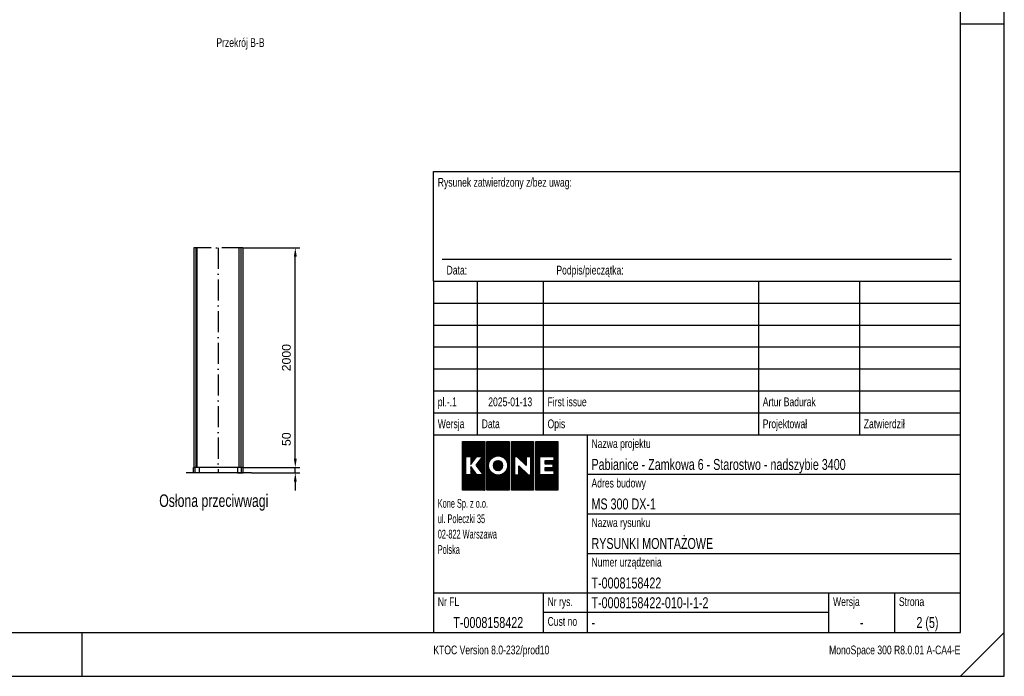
# Model space of a CAD drawing. Header units: millimetres. Extents: x 0 to 16800, y 0 to 11880.
# Tile 27 of 30: x 7832 to 16800, y 0 to 5981. Entities that reach past the tile are written whole.
import ezdxf
from ezdxf.enums import TextEntityAlignment as Align

# ---------------------------------------------------------------- set-up
doc = ezdxf.new("R2010")
doc.units = ezdxf.units.MM
doc.header["$LTSCALE"] = 16
doc.header["$PDSIZE"] = -3
doc.linetypes.add('ACAD_ISO10W100', pattern=[18, 12, -3, 0, -3])
for name, color, linetype in [('CONT_35', 2, 'Continuous'), ('CONT_50', 5, 'Continuous'), ('CONT_70', 4, 'Continuous'), ('DASHD_25', 1, 'ACAD_ISO10W100'), ('DIM_35', 7, 'Continuous'), ('Guiderails', 30, 'Continuous'), ('SHEET', 1, 'Continuous'), ('TEXT_35', 2, 'Continuous')]:
    doc.layers.add(name, color=color, linetype=linetype)
doc.styles.add('Arial', font='arial.ttf')
doc.styles.get("Standard").update_dxf_attribs({"font": 'arial.ttf'})
doc.styles.add('Text0.7_Arial', font='arial.ttf', dxfattribs={"width": 0.7})
doc.dimstyles.new('KONE_mm', dxfattribs={"dimscale": 40, "dimtxt": 2, "dimasz": 2, "dimexe": 1, "dimexo": 0, "dimgap": 1, "dimtad": 1, "dimdec": 0, "dimrnd": 0.01, "dimzin": 0, "dimdsep": 46, "dimtxsty": 'Arial', "dimsah": 1, "dimcen": 0, "dimclrd": 256, "dimclre": 256, "dimclrt": 256, "dimadec": 1, "dimazin": 2, "dimtfac": 1, "dimtdec": 0, "dimtmove": 0, "dimatfit": 3, "dimfxl": 1, "dimtolj": 1, "dimtzin": 0, "dimarcsym": 0})

# ---------------------------------------------------------------- blocks, each defined once
blk = doc.blocks.new('Border')
at = {"layer": 'CONT_50', "linetype": 'Continuous'}
for p, q in [((420, 148.5), (410, 148.5)), ((210, 0), (210, 10))]:
    blk.add_line(p, q, dxfattribs=at)
blk.add_lwpolyline([(410, 10), (410, 287), (10, 287), (10, 10)], close=True, dxfattribs=at)
at = {"layer": 'SHEET', "linetype": 'Continuous'}
for p, q in [((290, 55), (410, 55)), ((290, 55), (290, 39)), ((325, 55), (325, 10)), ((325, 46), (410, 46)), ((290, 39), (290, 29)), ((325, 37), (410, 37)), ((290, 29), (290, 19)), ((325, 28), (410, 28)), ((290, 19), (410, 19)), ((290, 19), (290, 10)), ((315, 19), (315, 10)), ((380, 19), (380, 10)), ((395, 19), (395, 10)), ((380, 14.5), (315, 14.5)), ((420, 10), (410, 0))]:
    blk.add_line(p, q, dxfattribs=at)
blk.add_lwpolyline([(420, 0), (420, 297), (0, 297), (0, 0)], close=True, dxfattribs=at)
blk = doc.blocks.new('KONE-logo')
at = {"layer": 'SHEET'}
for p, q in [((-14.48, 1.99), (-9.06, 7.41)), ((-14.48, 2.25), (-9.32, 7.41)), ((-14.48, 2.52), (-9.59, 7.41)), ((-14.48, 2.79), (-9.86, 7.41)), ((-14.48, 3.06), (-10.13, 7.41)), ((-14.48, 3.33), (-10.4, 7.41)), ((-14.48, 3.6), (-10.67, 7.41)), ((-14.48, 3.86), (-10.94, 7.41)), ((-14.48, 4.13), (-11.2, 7.41)), ((-14.48, 4.4), (-11.47, 7.41)), ((-14.48, 4.67), (-11.74, 7.41)), ((-14.48, 4.94), (-12.01, 7.41)), ((-14.48, 5.21), (-12.28, 7.41)), ((-14.48, 5.48), (-12.55, 7.41)), ((-14.48, 5.74), (-12.81, 7.41)), ((-14.48, 6.01), (-13.08, 7.41)), ((-14.48, 6.28), (-13.35, 7.41)), ((-14.48, 6.55), (-13.62, 7.41)), ((-14.48, 6.82), (-13.89, 7.41)), ((-14.48, 7.09), (-14.16, 7.41)), ((-14.48, 7.35), (-14.43, 7.41)), ((-14.48, 7.41), (-7.76, 7.41)), ((-14.48, -7.41), (-14.48, 7.41)), ((-13.42, 2.78), (-8.79, 7.41)), ((-13.15, 2.78), (-8.52, 7.41)), ((-12.88, 2.78), (-8.25, 7.41)), ((-12.61, 2.78), (-7.98, 7.41)), ((-12.35, 2.78), (-7.76, 7.36)), ((-12.08, 2.78), (-7.76, 7.09)), ((-12.01, 2.58), (-7.76, 6.83)), ((-12.01, 2.31), (-7.76, 6.56)), ((-12.01, 2.04), (-7.76, 6.29)), ((-12.01, 1.77), (-7.76, 6.02)), ((-7.76, 7.41), (-7.76, -7.41)), ((-7.07, 1.08), (-0.73, 7.41)), ((-7.07, 1.35), (-1, 7.41)), ((-7.07, 1.61), (-1.27, 7.41)), ((-7.07, 1.88), (-1.54, 7.41)), ((-7.07, 2.15), (-1.81, 7.41)), ((-7.07, 2.42), (-2.08, 7.41)), ((-7.07, 2.69), (-2.34, 7.41)), ((-7.07, 2.96), (-2.61, 7.41)), ((-7.07, 3.23), (-2.88, 7.41)), ((-7.07, 3.49), (-3.15, 7.41)), ((-7.07, 3.76), (-3.42, 7.41)), ((-7.07, 4.03), (-3.69, 7.41)), ((-7.07, 4.3), (-3.95, 7.41)), ((-7.07, 4.57), (-4.22, 7.41)), ((-7.07, 4.84), (-4.49, 7.41)), ((-7.07, 5.1), (-4.76, 7.41)), ((-7.07, 5.37), (-5.03, 7.41)), ((-7.07, 5.64), (-5.3, 7.41)), ((-7.07, 5.91), (-5.57, 7.41)), ((-7.07, 6.18), (-5.83, 7.41)), ((-7.07, 6.45), (-6.1, 7.41)), ((-7.07, 6.72), (-6.37, 7.41)), ((-7.07, 6.98), (-6.64, 7.41)), ((-7.07, 7.25), (-6.91, 7.41)), ((-7.07, 7.41), (-0.35, 7.41)), ((-7.07, -7.41), (-7.07, 7.41)), ((-5.6, 2.27), (-0.46, 7.41)), ((-4.87, 2.74), (-0.35, 7.26)), ((-4.45, 2.89), (-0.35, 6.99)), ((-4.11, 2.96), (-0.35, 6.72)), ((-3.82, 2.98), (-0.35, 6.45)), ((-3.55, 2.98), (-0.35, 6.19)), ((-0.35, 7.41), (-0.35, -7.41)), ((0.35, 2.05), (5.71, 7.41)), ((0.35, 2.32), (5.44, 7.41)), ((0.35, 2.59), (5.17, 7.41)), ((0.35, 2.85), (4.91, 7.41)), ((0.35, 3.12), (4.64, 7.41)), ((0.35, 3.39), (4.37, 7.41)), ((0.35, 3.66), (4.1, 7.41)), ((0.35, 3.93), (3.83, 7.41)), ((0.35, 4.2), (3.56, 7.41)), ((0.35, 4.47), (3.29, 7.41)), ((0.35, 4.73), (3.03, 7.41)), ((0.35, 5), (2.76, 7.41)), ((0.35, 5.27), (2.49, 7.41)), ((0.35, 5.54), (2.22, 7.41)), ((0.35, 5.81), (1.95, 7.41)), ((0.35, 6.08), (1.68, 7.41)), ((0.35, 6.34), (1.41, 7.41)), ((0.35, 6.61), (1.15, 7.41)), ((0.35, 6.88), (0.88, 7.41)), ((0.35, 7.15), (0.61, 7.41)), ((0.35, 7.41), (7.07, 7.41)), ((0.35, -7.41), (0.35, 7.41)), ((1.32, 2.75), (5.98, 7.41)), ((1.59, 2.75), (6.25, 7.41)), ((1.86, 2.75), (6.52, 7.41)), ((2.11, 2.74), (6.78, 7.41)), ((2.25, 2.61), (7.05, 7.41)), ((2.39, 2.48), (7.07, 7.16)), ((2.52, 2.34), (7.07, 6.89)), ((2.66, 2.21), (7.07, 6.62)), ((2.79, 2.08), (7.07, 6.35)), ((2.93, 1.95), (7.07, 6.08)), ((7.07, 7.41), (7.07, -7.41)), ((7.76, 1.68), (13.5, 7.41)), ((7.76, 1.95), (13.23, 7.41)), ((7.76, 2.21), (12.96, 7.41)), ((7.76, 2.48), (12.69, 7.41)), ((7.76, 2.75), (12.42, 7.41)), ((7.76, 3.02), (12.15, 7.41)), ((7.76, 3.29), (11.89, 7.41)), ((7.76, 3.56), (11.62, 7.41)), ((7.76, 3.83), (11.35, 7.41)), ((7.76, 4.09), (11.08, 7.41)), ((7.76, 4.36), (10.81, 7.41)), ((7.76, 4.63), (10.54, 7.41)), ((7.76, 4.9), (10.27, 7.41)), ((7.76, 5.17), (10.01, 7.41)), ((7.76, 5.44), (9.74, 7.41)), ((7.76, 5.71), (9.47, 7.41)), ((7.76, 5.97), (9.2, 7.41)), ((7.76, 6.24), (8.93, 7.41)), ((7.76, 6.51), (8.66, 7.41)), ((7.76, 6.78), (8.4, 7.41)), ((7.76, 7.05), (8.13, 7.41)), ((7.76, 7.32), (7.86, 7.41)), ((7.76, 7.41), (14.48, 7.41)), ((7.76, -7.41), (7.76, 7.41)), ((9.13, 2.78), (13.77, 7.41)), ((9.4, 2.78), (14.03, 7.41)), ((9.67, 2.78), (14.3, 7.41)), ((9.94, 2.78), (14.48, 7.32)), ((10.21, 2.78), (14.48, 7.06)), ((10.48, 2.78), (14.48, 6.79)), ((10.74, 2.78), (14.48, 6.52)), ((11.01, 2.78), (14.48, 6.25)), ((11.28, 2.78), (14.48, 5.98)), ((14.48, 7.41), (14.48, -7.41)), ((-12.01, 1.5), (-7.76, 5.75)), ((-12.01, 1.23), (-7.76, 5.48)), ((-12.01, 0.97), (-7.76, 5.21)), ((-9.93, 2.78), (-7.76, 4.95)), ((-9.71, 1.12), (-7.76, 3.07)), ((-9.66, 2.78), (-7.76, 4.68)), ((-9.39, 2.78), (-7.76, 4.41)), ((-9.12, 2.78), (-7.76, 4.14)), ((-8.86, 2.78), (-7.76, 3.87)), ((-8.81, 2.29), (-7.76, 3.34)), ((-8.59, 2.78), (-7.76, 3.6)), ((-3.3, 2.96), (-0.35, 5.92)), ((-3.08, 2.92), (-0.35, 5.65)), ((-2.86, 2.87), (-0.35, 5.38)), ((-2.66, 2.8), (-0.35, 5.11)), ((-2.47, 2.72), (-0.35, 4.84)), ((-2.3, 2.63), (-0.35, 4.58)), ((-2.13, 2.53), (-0.35, 4.31)), ((-1.97, 2.42), (-0.35, 4.04)), ((-1.82, 2.3), (-0.35, 3.77)), ((-1.68, 2.17), (-0.35, 3.5)), ((-1.54, 2.04), (-0.35, 3.23)), ((3.07, 1.81), (7.07, 5.82)), ((3.2, 1.68), (7.07, 5.55)), ((3.34, 1.55), (7.07, 5.28)), ((4.81, 2.75), (7.07, 5.01)), ((5.08, 2.75), (7.07, 4.74)), ((5.35, 2.75), (7.07, 4.47)), ((5.62, 2.75), (7.07, 4.2)), ((5.89, 2.75), (7.07, 3.94)), ((6.15, 2.75), (7.07, 3.67)), ((6.22, 2.55), (7.07, 3.4)), ((6.22, 2.28), (7.07, 3.13)), ((11.55, 2.78), (14.48, 5.71)), ((11.82, 2.78), (14.48, 5.44)), ((12.09, 2.78), (14.48, 5.18)), ((12.35, 2.78), (14.48, 4.91)), ((12.62, 2.78), (14.48, 4.64)), ((12.89, 2.78), (14.48, 4.37)), ((13.16, 2.78), (14.48, 4.1)), ((13.25, 2.6), (14.48, 3.83)), ((13.25, 2.33), (14.48, 3.57)), ((13.25, 2.06), (14.48, 3.3)), ((13.25, 1.79), (14.48, 3.03)), ((-14.48, 1.72), (-13.5, 2.69)), ((-14.48, 1.45), (-13.5, 2.43)), ((-14.48, 1.18), (-13.5, 2.16)), ((-14.48, 0.91), (-13.5, 1.89)), ((-14.48, 0.64), (-13.5, 1.62)), ((-14.48, 0.37), (-13.5, 1.35)), ((-14.48, 0.11), (-13.5, 1.08)), ((-14.48, -0.16), (-13.5, 0.82)), ((-14.48, -0.43), (-13.5, 0.55)), ((-14.48, -0.7), (-13.5, 0.28)), ((-14.48, -0.97), (-13.5, 0.01)), ((-13.5, 2.78), (-12.01, 2.78)), ((-13.5, -2.73), (-13.5, 2.78)), ((-12.01, 0.41), (-10.18, 2.78)), ((-12.01, 2.78), (-12.01, 0.41)), ((-12.01, 0.7), (-11.04, 1.67)), ((-12.01, 0.43), (-11.95, 0.49)), ((-8.43, 2.78), (-10.41, 0.21)), ((-10.41, 0.21), (-8.25, -2.73)), ((-10.39, 0.17), (-7.76, 2.8)), ((-10.28, 0.02), (-7.76, 2.53)), ((-10.18, 2.78), (-8.43, 2.78)), ((-10.16, -0.14), (-7.76, 2.26)), ((-10.05, -0.29), (-7.76, 1.99)), ((-9.93, -0.45), (-7.76, 1.72)), ((-9.82, -0.6), (-7.76, 1.46)), ((-9.71, -0.76), (-7.76, 1.19)), ((-9.59, -0.91), (-7.76, 0.92)), ((-9.48, -1.06), (-7.76, 0.65)), ((-9.36, -1.22), (-7.76, 0.38)), ((-9.25, -1.37), (-7.76, 0.11)), ((-7.07, 0.81), (-5.89, 1.98)), ((-7.07, 0.54), (-6.36, 1.25)), ((-7.07, 0.27), (-6.5, 0.84)), ((-7.07, 0), (-6.57, 0.5)), ((-7.07, -0.27), (-6.6, 0.2)), ((-5.1, 0.09), (-3.58, 1.61)), ((-5.09, -0.17), (-3.36, 1.56)), ((-5.07, 0.39), (-3.85, 1.61)), ((-5.05, -0.39), (-3.16, 1.49)), ((-4.98, -0.6), (-2.99, 1.39)), ((-4.94, 0.79), (-4.22, 1.51)), ((-4.9, -0.78), (-2.84, 1.27)), ((-4.79, -0.94), (-2.71, 1.14)), ((-4.67, -1.09), (-2.6, 0.99)), ((-4.53, -1.22), (-2.5, 0.81)), ((-4.38, -1.33), (-2.42, 0.63)), ((-4.2, -1.42), (-2.36, 0.42)), ((-4, -1.49), (-2.32, 0.18)), ((-1.42, 1.89), (-0.35, 2.96)), ((-1.31, 1.74), (-0.35, 2.7)), ((-1.2, 1.57), (-0.35, 2.43)), ((-1.1, 1.4), (-0.35, 2.16)), ((-1.02, 1.22), (-0.35, 1.89)), ((-0.94, 1.03), (-0.35, 1.62)), ((-0.88, 0.82), (-0.35, 1.35)), ((-0.84, -0.48), (-0.35, 0.01)), ((-0.83, 0.6), (-0.35, 1.09)), ((-0.8, 0.36), (-0.35, 0.82)), ((-0.8, -0.17), (-0.35, 0.28)), ((-0.79, 0.11), (-0.35, 0.55)), ((0.35, 1.78), (1.25, 2.68)), ((0.35, 1.51), (1.25, 2.41)), ((0.35, 1.24), (1.25, 2.14)), ((0.35, 0.97), (1.25, 1.88)), ((0.35, 0.71), (1.25, 1.61)), ((0.35, 0.44), (1.25, 1.34)), ((0.35, 0.17), (1.25, 1.07)), ((0.35, -0.1), (1.25, 0.8)), ((0.35, -0.37), (1.25, 0.53)), ((0.35, -0.64), (1.25, 0.27)), ((1.25, 2.75), (1.25, -2.73)), ((2.1, 2.75), (1.25, 2.75)), ((4.8, 0.13), (2.1, 2.75)), ((3.47, 1.42), (4.8, 2.74)), ((3.61, 1.28), (4.8, 2.48)), ((3.75, 1.15), (4.8, 2.21)), ((3.88, 1.02), (4.8, 1.94)), ((4.02, 0.89), (4.8, 1.67)), ((4.16, 0.76), (4.8, 1.4)), ((4.29, 0.62), (4.8, 1.13)), ((4.43, 0.49), (4.8, 0.86)), ((4.56, 0.36), (4.8, 0.6)), ((4.7, 0.23), (4.8, 0.33)), ((4.8, 2.75), (4.8, 0.13)), ((6.22, 2.75), (4.8, 2.75)), ((6.22, 2.01), (7.07, 2.86)), ((6.22, -2.73), (6.22, 2.75)), ((6.22, 1.74), (7.07, 2.59)), ((6.22, 1.48), (7.07, 2.33)), ((6.22, 1.21), (7.07, 2.06)), ((6.22, 0.94), (7.07, 1.79)), ((6.22, 0.67), (7.07, 1.52)), ((6.22, 0.4), (7.07, 1.25)), ((6.22, 0.13), (7.07, 0.98)), ((6.22, -0.14), (7.07, 0.71)), ((6.22, -0.4), (7.07, 0.45)), ((6.22, -0.67), (7.07, 0.18)), ((7.76, 1.41), (9.02, 2.67)), ((7.76, 1.14), (9.02, 2.4)), ((7.76, 0.87), (9.02, 2.13)), ((7.76, 0.6), (9.02, 1.87)), ((7.76, 0.34), (9.02, 1.6)), ((7.76, 0.07), (9.02, 1.33)), ((7.76, -0.2), (9.02, 1.06)), ((7.76, -0.47), (9.02, 0.79)), ((7.76, -0.74), (9.02, 0.52)), ((7.76, -1.01), (9.02, 0.25)), ((9.02, 2.78), (13.25, 2.78)), ((9.02, -2.73), (9.02, 2.78)), ((10.54, 0.7), (11.39, 1.54)), ((10.54, 0.97), (11.12, 1.54)), ((10.54, 1.24), (10.85, 1.54)), ((10.54, 1.51), (10.58, 1.54)), ((10.54, 1.54), (10.54, 0.62)), ((13.25, 1.54), (10.54, 1.54)), ((10.54, 0.62), (12.94, 0.62)), ((10.73, 0.62), (11.66, 1.54)), ((11, 0.62), (11.92, 1.54)), ((11.27, 0.62), (12.19, 1.54)), ((11.54, 0.62), (12.46, 1.54)), ((11.8, 0.62), (12.73, 1.54)), ((12.07, 0.62), (13, 1.54)), ((12.16, -1.44), (14.48, 0.88)), ((12.34, 0.62), (14.48, 2.76)), ((12.43, -1.44), (14.48, 0.61)), ((12.61, 0.62), (14.48, 2.49)), ((12.7, -1.44), (14.48, 0.34)), ((12.88, 0.62), (14.48, 2.22)), ((12.94, 0.41), (14.48, 1.95)), ((12.94, 0.14), (14.48, 1.69)), ((12.94, -0.13), (14.48, 1.42)), ((12.94, -0.4), (14.48, 1.15)), ((12.94, 0.62), (12.94, -0.57)), ((12.97, -1.44), (14.48, 0.07)), ((13.25, 2.78), (13.25, 1.54)), ((-14.48, -1.24), (-13.5, -0.26)), ((-14.48, -1.51), (-13.5, -0.53)), ((-14.48, -1.77), (-13.5, -0.8)), ((-14.48, -2.04), (-13.5, -1.06)), ((-14.48, -2.31), (-13.5, -1.33)), ((-14.48, -2.58), (-13.5, -1.6)), ((-14.48, -5.26), (-10.9, -1.69)), ((-14.48, -5.53), (-10.79, -1.84)), ((-14.48, -2.85), (-13.5, -1.87)), ((-14.48, -5.8), (-10.68, -1.99)), ((-14.48, -3.12), (-13.5, -2.14)), ((-14.48, -6.07), (-10.56, -2.15)), ((-14.48, -6.34), (-10.45, -2.3)), ((-14.48, -3.38), (-13.5, -2.41)), ((-14.48, -6.61), (-10.33, -2.46)), ((-14.48, -6.87), (-10.22, -2.61)), ((-14.48, -3.65), (-13.5, -2.67)), ((-14.48, -7.41), (-9.8, -2.73)), ((-14.48, -7.14), (-10.07, -2.73)), ((-14.48, -5), (-12.21, -2.73)), ((-14.48, -4.73), (-12.48, -2.73)), ((-14.48, -4.46), (-12.75, -2.73)), ((-14.48, -4.19), (-13.02, -2.73)), ((-14.48, -3.92), (-13.29, -2.73)), ((-14.21, -7.41), (-9.53, -2.73)), ((-13.95, -7.41), (-9.26, -2.73)), ((-13.68, -7.41), (-8.99, -2.73)), ((-11.99, -2.73), (-13.5, -2.73)), ((-13.41, -7.41), (-8.72, -2.73)), ((-13.14, -7.41), (-8.46, -2.73)), ((-12.87, -7.41), (-7.76, -2.3)), ((-12.6, -7.41), (-7.76, -2.57)), ((-12.33, -7.41), (-7.76, -2.84)), ((-11.99, -0.23), (-11.99, -2.73)), ((-10.13, -2.73), (-11.99, -0.23)), ((-11.99, -0.35), (-11.93, -0.3)), ((-11.99, -0.62), (-11.82, -0.45)), ((-11.99, -0.89), (-11.71, -0.61)), ((-11.99, -1.16), (-11.59, -0.76)), ((-11.99, -1.42), (-11.48, -0.92)), ((-11.99, -1.69), (-11.36, -1.07)), ((-11.99, -1.96), (-11.25, -1.22)), ((-11.99, -2.23), (-11.13, -1.38)), ((-11.99, -2.5), (-11.02, -1.53)), ((-8.25, -2.73), (-10.13, -2.73)), ((-9.14, -1.53), (-7.76, -0.15)), ((-9.02, -1.68), (-7.76, -0.42)), ((-8.91, -1.84), (-7.76, -0.69)), ((-8.79, -1.99), (-7.76, -0.96)), ((-8.68, -2.15), (-7.76, -1.23)), ((-8.57, -2.3), (-7.76, -1.5)), ((-8.45, -2.46), (-7.76, -1.77)), ((-8.34, -2.61), (-7.76, -2.03)), ((-7.07, -0.53), (-6.6, -0.07)), ((-7.07, -0.8), (-6.58, -0.31)), ((-7.07, -1.07), (-6.54, -0.54)), ((-7.07, -1.34), (-6.48, -0.75)), ((-7.07, -1.61), (-6.41, -0.95)), ((-7.07, -1.88), (-6.34, -1.14)), ((-7.07, -2.14), (-6.25, -1.32)), ((-7.07, -2.41), (-6.15, -1.49)), ((-7.07, -2.68), (-6.04, -1.65)), ((-7.07, -2.95), (-5.92, -1.8)), ((-7.07, -3.22), (-5.79, -1.94)), ((-7.07, -3.49), (-5.65, -2.07)), ((-7.07, -3.76), (-5.51, -2.2)), ((-7.07, -4.02), (-5.36, -2.31)), ((-7.07, -4.29), (-5.19, -2.42)), ((-7.07, -7.25), (-2.3, -2.47)), ((-7.07, -4.56), (-5.02, -2.51)), ((-7.07, -4.83), (-4.84, -2.6)), ((-7.07, -5.1), (-4.64, -2.67)), ((-7.07, -6.98), (-2.77, -2.68)), ((-7.07, -5.37), (-4.44, -2.74)), ((-7.07, -6.71), (-3.14, -2.78)), ((-7.07, -5.63), (-4.22, -2.78)), ((-7.07, -6.44), (-3.45, -2.82)), ((-7.07, -5.9), (-3.98, -2.82)), ((-7.07, -6.17), (-3.73, -2.83)), ((-6.97, -7.41), (-0.35, -0.79)), ((-6.7, -7.41), (-0.35, -1.06)), ((-6.43, -7.41), (-0.35, -1.33)), ((-6.16, -7.41), (-0.35, -1.6)), ((-5.89, -7.41), (-0.35, -1.87)), ((-5.62, -7.41), (-0.35, -2.14)), ((-5.35, -7.41), (-0.35, -2.41)), ((-5.09, -7.41), (-0.35, -2.67)), ((-4.82, -7.41), (-0.35, -2.94)), ((-3.76, -1.52), (-2.32, -0.09)), ((-3.47, -1.5), (-2.38, -0.41)), ((-3.01, -1.31), (-2.6, -0.9)), ((-1.14, -1.32), (-0.35, -0.53)), ((-0.94, -0.85), (-0.35, -0.26)), ((0.35, -0.9), (1.25, 0)), ((0.35, -1.17), (1.25, -0.27)), ((0.35, -1.44), (1.25, -0.54)), ((0.35, -1.71), (1.25, -0.81)), ((0.35, -1.98), (1.25, -1.08)), ((0.35, -2.25), (1.25, -1.35)), ((0.35, -5.2), (4.1, -1.45)), ((0.35, -5.47), (4.24, -1.58)), ((0.35, -2.52), (1.25, -1.61)), ((0.35, -5.74), (4.38, -1.71)), ((0.35, -6.01), (4.51, -1.84)), ((0.35, -2.78), (1.25, -1.88)), ((0.35, -6.27), (4.65, -1.97)), ((0.35, -6.54), (4.79, -2.1)), ((0.35, -3.05), (1.25, -2.15)), ((0.35, -6.81), (4.93, -2.23)), ((0.35, -7.08), (5.06, -2.36)), ((0.35, -3.32), (1.25, -2.42)), ((0.35, -7.35), (5.2, -2.49)), ((0.35, -3.59), (1.25, -2.69)), ((0.35, -4.93), (2.55, -2.73)), ((0.35, -4.66), (2.28, -2.73)), ((0.35, -4.39), (2.01, -2.73)), ((0.35, -4.13), (1.75, -2.73)), ((0.35, -3.86), (1.48, -2.73)), ((0.55, -7.41), (5.34, -2.63)), ((0.82, -7.41), (5.5, -2.73)), ((1.09, -7.41), (5.77, -2.73)), ((1.25, -2.73), (2.59, -2.73)), ((1.36, -7.41), (6.04, -2.73)), ((1.63, -7.41), (7.07, -1.97)), ((1.89, -7.41), (7.07, -2.24)), ((2.16, -7.41), (7.07, -2.51)), ((2.43, -7.41), (7.07, -2.78)), ((2.59, -0.01), (2.59, 0)), ((2.59, 0), (5.45, -2.73)), ((2.59, -2.73), (2.59, 0)), ((2.59, -0.28), (2.73, -0.13)), ((2.59, -0.54), (2.87, -0.27)), ((2.59, -0.81), (3, -0.4)), ((2.59, -1.08), (3.14, -0.53)), ((2.59, -1.35), (3.28, -0.66)), ((2.59, -1.62), (3.42, -0.79)), ((2.59, -1.89), (3.55, -0.92)), ((2.59, -2.15), (3.69, -1.05)), ((2.59, -2.42), (3.83, -1.18)), ((2.59, -2.69), (3.96, -1.31)), ((5.45, -2.73), (6.22, -2.73)), ((6.22, -0.94), (7.07, -0.09)), ((6.22, -1.21), (7.07, -0.36)), ((6.22, -1.48), (7.07, -0.63)), ((6.22, -1.75), (7.07, -0.9)), ((6.22, -2.01), (7.07, -1.17)), ((6.22, -2.28), (7.07, -1.43)), ((6.22, -2.55), (7.07, -1.7)), ((7.76, -1.28), (9.02, -0.01)), ((7.76, -1.54), (9.02, -0.28)), ((7.76, -1.81), (9.02, -0.55)), ((7.76, -2.08), (9.02, -0.82)), ((7.76, -2.35), (9.02, -1.09)), ((7.76, -2.62), (9.02, -1.36)), ((7.76, -2.89), (9.02, -1.62)), ((7.76, -3.15), (9.02, -1.89)), ((7.76, -3.42), (9.02, -2.16)), ((7.76, -3.69), (9.02, -2.43)), ((7.76, -3.96), (9.02, -2.7)), ((7.76, -7.18), (12.22, -2.73)), ((7.76, -6.91), (11.95, -2.73)), ((7.76, -6.65), (11.68, -2.73)), ((7.76, -6.38), (11.41, -2.73)), ((7.76, -6.11), (11.14, -2.73)), ((7.76, -5.84), (10.87, -2.73)), ((7.76, -5.57), (10.61, -2.73)), ((7.76, -5.3), (10.34, -2.73)), ((7.76, -5.03), (10.07, -2.73)), ((7.76, -4.77), (9.8, -2.73)), ((7.76, -4.5), (9.53, -2.73)), ((7.76, -4.23), (9.26, -2.73)), ((7.8, -7.41), (12.49, -2.73)), ((8.07, -7.41), (12.75, -2.73)), ((8.34, -7.41), (13.02, -2.73)), ((8.61, -7.41), (14.48, -1.54)), ((8.88, -7.41), (14.48, -1.8)), ((13.25, -2.73), (9.02, -2.73)), ((9.14, -7.41), (14.48, -2.07)), ((9.41, -7.41), (14.48, -2.34)), ((9.68, -7.41), (14.48, -2.61)), ((9.95, -7.41), (14.48, -2.88)), ((10.52, -1.21), (11.16, -0.57)), ((10.52, -0.94), (10.89, -0.57)), ((10.52, -0.67), (10.62, -0.57)), ((10.52, -0.57), (10.52, -1.44)), ((12.94, -0.57), (10.52, -0.57)), ((10.52, -1.44), (13.25, -1.44)), ((10.55, -1.44), (11.43, -0.57)), ((10.82, -1.44), (11.69, -0.57)), ((11.09, -1.44), (11.96, -0.57)), ((11.36, -1.44), (12.23, -0.57)), ((11.62, -1.44), (12.5, -0.57)), ((11.89, -1.44), (12.77, -0.57)), ((13.23, -1.44), (14.48, -0.19)), ((13.25, -1.7), (14.48, -0.46)), ((13.25, -1.97), (14.48, -0.73)), ((13.25, -2.23), (14.48, -1)), ((13.25, -2.5), (14.48, -1.27)), ((13.25, -1.44), (13.25, -2.73)), ((-12.07, -7.41), (-7.76, -3.11)), ((-11.8, -7.41), (-7.76, -3.38)), ((-11.53, -7.41), (-7.76, -3.65)), ((-11.26, -7.41), (-7.76, -3.91)), ((-10.99, -7.41), (-7.76, -4.18)), ((-10.72, -7.41), (-7.76, -4.45)), ((-10.46, -7.41), (-7.76, -4.72)), ((-10.19, -7.41), (-7.76, -4.99)), ((-9.92, -7.41), (-7.76, -5.26)), ((-9.65, -7.41), (-7.76, -5.52)), ((-9.38, -7.41), (-7.76, -5.79)), ((-4.55, -7.41), (-0.35, -3.21)), ((-4.28, -7.41), (-0.35, -3.48)), ((-4.01, -7.41), (-0.35, -3.75)), ((-3.74, -7.41), (-0.35, -4.02)), ((-3.47, -7.41), (-0.35, -4.28)), ((-3.21, -7.41), (-0.35, -4.55)), ((-2.94, -7.41), (-0.35, -4.82)), ((-2.67, -7.41), (-0.35, -5.09)), ((-2.4, -7.41), (-0.35, -5.36)), ((-2.13, -7.41), (-0.35, -5.63)), ((-1.86, -7.41), (-0.35, -5.9)), ((2.7, -7.41), (7.07, -3.04)), ((2.97, -7.41), (7.07, -3.31)), ((3.24, -7.41), (7.07, -3.58)), ((3.51, -7.41), (7.07, -3.85)), ((3.77, -7.41), (7.07, -4.12)), ((4.04, -7.41), (7.07, -4.39)), ((4.31, -7.41), (7.07, -4.66)), ((4.58, -7.41), (7.07, -4.92)), ((4.85, -7.41), (7.07, -5.19)), ((5.12, -7.41), (7.07, -5.46)), ((5.39, -7.41), (7.07, -5.73)), ((10.22, -7.41), (14.48, -3.15)), ((10.49, -7.41), (14.48, -3.42)), ((10.75, -7.41), (14.48, -3.68)), ((11.02, -7.41), (14.48, -3.95)), ((11.29, -7.41), (14.48, -4.22)), ((11.56, -7.41), (14.48, -4.49)), ((11.83, -7.41), (14.48, -4.76)), ((12.1, -7.41), (14.48, -5.03)), ((12.37, -7.41), (14.48, -5.29)), ((12.63, -7.41), (14.48, -5.56)), ((12.9, -7.41), (14.48, -5.83)), ((-7.76, -7.41), (-14.48, -7.41)), ((-9.11, -7.41), (-7.76, -6.06)), ((-8.84, -7.41), (-7.76, -6.33)), ((-8.58, -7.41), (-7.76, -6.6)), ((-8.31, -7.41), (-7.76, -6.87)), ((-8.04, -7.41), (-7.76, -7.14)), ((-7.77, -7.41), (-7.76, -7.4)), ((-0.35, -7.41), (-7.07, -7.41)), ((-1.6, -7.41), (-0.35, -6.16)), ((-1.33, -7.41), (-0.35, -6.43)), ((-1.06, -7.41), (-0.35, -6.7)), ((-0.79, -7.41), (-0.35, -6.97)), ((-0.52, -7.41), (-0.35, -7.24)), ((7.07, -7.41), (0.35, -7.41)), ((5.65, -7.41), (7.07, -6)), ((5.92, -7.41), (7.07, -6.27)), ((6.19, -7.41), (7.07, -6.53)), ((6.46, -7.41), (7.07, -6.8)), ((6.73, -7.41), (7.07, -7.07)), ((7, -7.41), (7.07, -7.34)), ((14.48, -7.41), (7.76, -7.41)), ((13.17, -7.41), (14.48, -6.1)), ((13.44, -7.41), (14.48, -6.37)), ((13.71, -7.41), (14.48, -6.64)), ((13.98, -7.41), (14.48, -6.91)), ((14.24, -7.41), (14.48, -7.17))]:
    blk.add_line(p, q, dxfattribs=at)
for centre, major_axis, ratio in [((-3.69, 0.08), (2.91, 0), 1), ((-3.71, 0.05), (0, 1.57), 0.887556)]:
    blk.add_ellipse(centre, major_axis=major_axis, ratio=ratio, dxfattribs=at)
blk = doc.blocks.new('Logo_KONE_A3')
at = {"xscale": 0.75, "yscale": 0.75, "zscale": 0.75}
blk.add_blockref('KONE-logo', (0, 0), dxfattribs=at)
blk = doc.blocks.new('Border1_A1_0')
at = {"layer": 'TEXT_35', "color": 2, "width": 0.7}
for tag, p in [('{DWG_PROJECTNAME}', (13040, 1880)), ('{BORDER_SITEADDRESS}', (13040, 1520)), ('{BORDER_DRAWINGTITLE}', (13040, 1160)), ('{ELEVATORNUMBERLIST@}', (13040, 800)), ('{BORDER_DRAWINGNAME}', (13040, 620)), ('{BORDER_CUSTOMREFERENCENBR$}', (13040, 440))]:
    blk.add_attdef(tag, p, '', height=100, dxfattribs=at)
for tag, p in [('{BORDER_FLNUMBER}', (12100, 440)), ('{BORDER_ISSUE}', (15500, 440)), ('{BORDER_PAGENUMBER}', (16100, 440))]:
    blk.add_attdef(tag, text='', height=100, dxfattribs=at).set_placement(p, align=Align.CENTER)
blk = doc.blocks.new('Revision_Border1_A1_0')
at = {"layer": 'TEXT_35', "width": 0.7}
for tag, p in [('{BORDER_VERSIO6}', (11640, 3500)), ('{BORDER_DESCRIPTION6}', (12640, 3500)), ('{BORDER_DESIGNED6}', (14600, 3500)), ('{BORDER_APPROVED6}', (15520, 3500)), ('{BORDER_VERSIO5}', (11640, 3300)), ('{BORDER_DESCRIPTION5}', (12640, 3300)), ('{BORDER_DESIGNED5}', (14600, 3300)), ('{BORDER_APPROVED5}', (15520, 3300)), ('{BORDER_VERSIO4}', (11640, 3100)), ('{BORDER_DESCRIPTION4}', (12640, 3100)), ('{BORDER_DESIGNED4}', (14600, 3100)), ('{BORDER_APPROVED4}', (15520, 3100)), ('{BORDER_VERSIO3}', (11640, 2900)), ('{BORDER_DESCRIPTION3}', (12640, 2900)), ('{BORDER_DESIGNED3}', (14600, 2900)), ('{BORDER_APPROVED3}', (15520, 2900)), ('{BORDER_VERSIO2}', (11640, 2700)), ('{BORDER_DESCRIPTION2}', (12640, 2700)), ('{BORDER_DESIGNED2}', (14600, 2700)), ('{BORDER_APPROVED2}', (15520, 2700)), ('{BORDER_VERSIO1}', (11640, 2500)), ('{BORDER_DESCRIPTION1}', (12640, 2500)), ('{BORDER_DESIGNED1}', (14600, 2500)), ('{BORDER_APPROVED1}', (15520, 2500))]:
    blk.add_attdef(tag, text='', height=80, dxfattribs=at).set_placement(p, align=Align.MIDDLE_LEFT)
for tag, p in [('{BORDER_DATE6}', (12300, 3500)), ('{BORDER_DATE5}', (12300, 3300)), ('{BORDER_DATE4}', (12300, 3100)), ('{BORDER_DATE3}', (12300, 2900)), ('{BORDER_DATE2}', (12300, 2700)), ('{BORDER_DATE1}', (12300, 2500))]:
    blk.add_attdef(tag, text='', height=80, dxfattribs=at).set_placement(p, align=Align.MIDDLE_CENTER)
blk = doc.blocks.new('*D745')
at = {"layer": 'Defpoints', "color": 0, "transparency": 16777216}
for p in [(9864.8, 1902.8), (10342.4, 1902.8), (9942.4, 1852.8)]:
    blk.add_point(p, dxfattribs=at)
at = {"layer": 'DIM_35', "lineweight": -2, "transparency": 16777216}
for p, q in [((10342.4, 1982.8), (10342.4, 2257.1)), ((9864.8, 1902.8), (10382.4, 1902.8)), ((10342.4, 1852.8), (10342.4, 1902.8)), ((9942.4, 1852.8), (10382.4, 1852.8)), ((10342.4, 1772.8), (10342.4, 1692.8))]:
    blk.add_line(p, q, dxfattribs=at)
at = {"layer": 'DIM_35', "transparency": 16777216}
for points in [[(10329, 1982.8), (10355.7, 1982.8), (10342.4, 1902.8)], [(10329, 1772.8), (10355.7, 1772.8), (10342.4, 1852.8)]]:
    blk.add_solid(points, dxfattribs=at)
at = {"layer": 'DIM_35', "transparency": 16777216, "insert": (10261.5, 2160), "char_height": 80, "attachment_point": 5, "rotation": 90, "style": 'Arial'}
blk.add_mtext('\\A1;50', dxfattribs=at)
blk = doc.blocks.new('_DotSmall')
at = {"color": 0, "linetype": 'ByBlock', "const_width": 0.5}
blk.add_lwpolyline([(-0.0625, 0, 1), (0.0625, 0, 1)], format="xyb", close=True, dxfattribs=at)
blk = doc.blocks.new('*D746')
at = {"layer": 'Defpoints', "color": 0, "transparency": 16777216}
for p in [(9864.8, 3902.8), (10342.4, 3902.8), (9864.8, 1902.8)]:
    blk.add_point(p, dxfattribs=at)
at = {"layer": 'DIM_35', "lineweight": -2, "transparency": 16777216}
for p, q in [((9864.8, 3902.8), (10382.4, 3902.8)), ((10342.4, 1982.8), (10342.4, 3822.8)), ((9864.8, 1902.8), (10382.4, 1902.8))]:
    blk.add_line(p, q, dxfattribs=at)
at = {"layer": 'DIM_35', "transparency": 16777216}
for points in [[(10329, 3822.8), (10355.7, 3822.8), (10342.4, 3902.8)], [(10329, 1982.8), (10355.7, 1982.8), (10342.4, 1902.8)]]:
    blk.add_solid(points, dxfattribs=at)
at = {"layer": 'DIM_35', "transparency": 16777216, "insert": (10261.5, 2902.8), "char_height": 80, "attachment_point": 5, "rotation": 90, "style": 'Arial'}
blk.add_mtext('\\A1;2000', dxfattribs=at)

msp = doc.modelspace()

# ---------------------------------------------------------------- linework, layer by layer
at = {"layer": 'CONT_35'}
for p, q in [((9431.3, 1852.8), (9431.3, 1902.8)), ((9851.3, 1852.8), (9851.3, 1902.8))]:
    msp.add_line(p, q, dxfattribs=at)
for points in [[(9466.3, 1852.8), (9416.3, 1852.8), (9416.3, 1902.8)], [(9466.3, 1902.8), (9466.3, 1852.8)], [(9816.3, 1902.8), (9816.3, 1852.8), (9866.3, 1852.8), (9866.3, 1902.8)]]:
    msp.add_lwpolyline(points, dxfattribs=at)
at = {"layer": 'CONT_70'}
msp.add_line((9942.4, 1852.8), (9349.3, 1852.8), dxfattribs=at)
at = {"layer": 'DASHD_25'}
for p, q in [((9864.8, 3902.8), (9417.8, 3902.8)), ((9641.3, 3902.8), (9641.3, 1852.8))]:
    msp.add_line(p, q, dxfattribs=at)
at = {"layer": 'Guiderails'}
for p, q in [((9417.8, 3902.8), (9417.8, 1902.8)), ((9437, 3902.8), (9437, 1902.8)), ((9450.1, 1902.8), (9450.1, 3902.8)), ((9832.4, 1902.8), (9832.4, 3902.8)), ((9845.6, 3902.8), (9845.6, 1902.8)), ((9864.8, 3902.8), (9864.8, 1902.8)), ((9496.3, 1902.8), (9417.8, 1902.8)), ((9864.8, 1902.8), (9496.3, 1902.8))]:
    msp.add_line(p, q, dxfattribs=at)
at = {"layer": 'SHEET', "linetype": 'Continuous'}
for p, q in [((11600, 4600), (16400, 4600)), ((11600, 3600), (11600, 4600)), ((11680, 3800), (16320, 3800)), ((11600, 3600), (11600, 2200)), ((11600, 3600), (16400, 3600)), ((11600, 3600), (16400, 3600)), ((12000, 3600), (12000, 2200)), ((12600, 3600), (12600, 2200)), ((14560, 3600), (14560, 2200)), ((15480, 3600), (15480, 2200)), ((11600, 3400), (16400, 3400)), ((11600, 3200), (16400, 3200)), ((11600, 3000), (16400, 3000)), ((11600, 2800), (16400, 2800)), ((11600, 2600), (16400, 2600)), ((11600, 2400), (16400, 2400)), ((11600, 2200), (16400, 2200))]:
    msp.add_line(p, q, dxfattribs=at)

# ---------------------------------------------------------------- block references
at = {"layer": 'SHEET', "xscale": 40, "yscale": 40, "zscale": 40}
for name, p in [('Border', (0, 0)), ('Logo_KONE_A3', (12300, 1917.6))]:
    msp.add_blockref(name, p, dxfattribs=at)
at = {"layer": 'SHEET'}
ref = msp.add_blockref('Revision_Border1_A1_0', (0, 0), dxfattribs=at)
ref.add_attrib('{BORDER_DESIGNED1}', 'Artur Badurak', dxfattribs={"layer": 'TEXT_35', "height": 80, "style": 'Arial', "width": 0.7}).set_placement((14600, 2500), align=Align.MIDDLE_LEFT)
ref.add_attrib('{BORDER_DESCRIPTION1}', 'First issue', dxfattribs={"layer": 'TEXT_35', "height": 80, "style": 'Arial', "width": 0.7}).set_placement((12640, 2500), align=Align.MIDDLE_LEFT)
ref.add_attrib('{BORDER_DATE1}', '2025-01-13', dxfattribs={"layer": 'TEXT_35', "height": 80, "style": 'Arial', "width": 0.7}).set_placement((12300, 2500), align=Align.MIDDLE_CENTER)
ref.add_attrib('{BORDER_VERSIO1}', 'pl.-.1', dxfattribs={"layer": 'TEXT_35', "height": 80, "style": 'Arial', "width": 0.7}).set_placement((11640, 2500), align=Align.MIDDLE_LEFT)
ref = msp.add_blockref('Border1_A1_0', (0, 0), dxfattribs=at)
ref.add_attrib('{BORDER_CUSTOMREFERENCENBR$}', '-', (13040, 440), dxfattribs={"layer": 'TEXT_35', "color": 2, "height": 100, "style": 'Arial', "width": 0.7})
ref.add_attrib('{BORDER_PAGENUMBER}', '2 (5)', dxfattribs={"layer": 'TEXT_35', "color": 2, "height": 100, "style": 'Arial', "width": 0.7}).set_placement((16100, 440), align=Align.CENTER)
ref.add_attrib('{BORDER_ISSUE}', '-', dxfattribs={"layer": 'TEXT_35', "color": 2, "height": 100, "style": 'Arial', "width": 0.7}).set_placement((15500, 440), align=Align.CENTER)
ref.add_attrib('{BORDER_DRAWINGNAME}', 'T-0008158422-010-I-1-2', (13040, 620), dxfattribs={"layer": 'TEXT_35', "color": 2, "height": 100, "style": 'Arial', "width": 0.7})
ref.add_attrib('{BORDER_FLNUMBER}', 'T-0008158422', dxfattribs={"layer": 'TEXT_35', "color": 2, "height": 100, "style": 'Arial', "width": 0.7}).set_placement((12100, 440), align=Align.CENTER)
ref.add_attrib('{ELEVATORNUMBERLIST@}', 'T-0008158422', (13040, 800), dxfattribs={"layer": 'TEXT_35', "color": 2, "height": 100, "style": 'Arial', "width": 0.7})
ref.add_attrib('{BORDER_DRAWINGTITLE}', 'RYSUNKI MONTAŻOWE', (13040, 1160), dxfattribs={"layer": 'TEXT_35', "color": 2, "height": 100, "style": 'Arial', "width": 0.7})
ref.add_attrib('{BORDER_SITEADDRESS}', 'MS 300 DX-1', (13040, 1520), dxfattribs={"layer": 'TEXT_35', "color": 2, "height": 100, "style": 'Arial', "width": 0.7})
ref.add_attrib('{DWG_PROJECTNAME}', 'Pabianice - Zamkowa 6 - Starostwo - nadszybie 3400', (13040, 1880), dxfattribs={"layer": 'TEXT_35', "color": 2, "height": 100, "style": 'Arial', "width": 0.7})

# ---------------------------------------------------------------- texts
at = {"layer": 'TEXT_35', "style": 'Text0.7_Arial', "width": 0.7}
for s, height, p in [('Przekrój B-B', 80, (9842.9, 5772.9)), ('Osłona przeciwwagi', 114.286, (9600, 1600))]:
    msp.add_text(s, height=height, dxfattribs=at).set_placement(p, align=Align.MIDDLE_CENTER)
for s, p in [('Rysunek zatwierdzony z/bez uwag:', (11640, 4500)), ('Data:', (11720, 3700)), ('Podpis/pieczątka:', (12720, 3700)), ('Wersja', (11640, 2300)), ('Data', (12040, 2300)), ('Opis', (12640, 2300)), ('Projektował', (14600, 2300)), ('Zatwierdził', (15520, 2300))]:
    msp.add_text(s, height=80, dxfattribs=at).set_placement(p, align=Align.MIDDLE_LEFT)
at = {"layer": 'TEXT_35', "style": 'Text0.7_Arial'}
for s, width, p in [('Nazwa projektu', 0.7, (13040, 2160)), ('Adres budowy', 0.7, (13040, 1800)), ('Kone Sp. z o.o.', 0.5, (11640, 1615.3)), ('ul. Poleczki 35', 0.5, (11640, 1475.3)), ('Nazwa rysunku', 0.7, (13040, 1440)), ('02-822 Warszawa', 0.5, (11640, 1335.3)), ('Polska', 0.5, (11640, 1195.3)), ('Numer urządzenia', 0.7, (13040, 1080)), ('Nr FL', 0.7, (11640, 720)), ('Nr rys.', 0.7, (12640, 720)), ('Wersja', 0.7, (15240, 720)), ('Strona', 0.7, (15840, 720)), ('Cust no', 0.7, (12640, 540))]:
    msp.add_text(s, height=80, dxfattribs=dict(at, width=width)).set_placement(p, align=Align.TOP_LEFT)
at = {"layer": 'TEXT_35', "style": 'Text0.7_Arial', "width": 0.7}
msp.add_text('KTOC Version 8.0-232/prod10', height=80, dxfattribs=at).set_placement((11600, 200))
msp.add_text('MonoSpace 300 R8.0.01 A-CA4-E', height=80, dxfattribs=at).set_placement((16400, 200), align=Align.RIGHT)

# ---------------------------------------------------------------- dimensions: what is measured, and where the dimension line sits
at = {"layer": 'DIM_35'}
for base, p1, p2, picture, middle in [((10342.4, 3902.8), (9864.8, 1902.8), (9864.8, 3902.8), '*D746', (10261.5, 2902.8)), ((10342.4, 1902.8), (9942.4, 1852.8), (9864.8, 1902.8), '*D745', (10261.5, 2160))]:
    dim = msp.add_linear_dim(base=base, p1=p1, p2=p2, angle=90, dimstyle='KONE_mm', override={"dimldrblk": 'DotSmall'}, dxfattribs=at)
    dim.commit()
    dim.dimension.update_dxf_attribs({"geometry": picture, "text_midpoint": middle})

doc.saveas('drawing.dxf')
